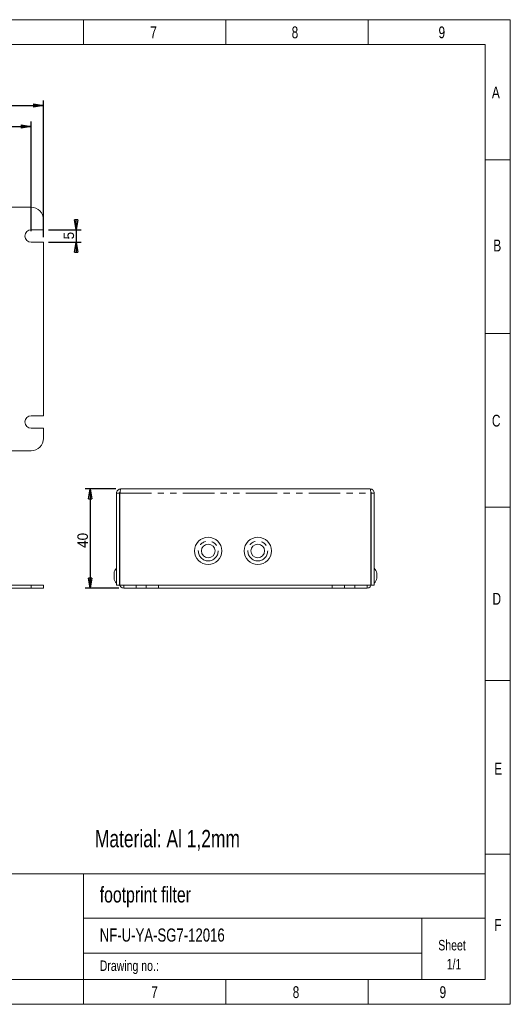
# Model space of a CAD drawing. Header units: millimetres. Extents: x 0 to 292, y 0 to 204.
# Tile 3 of 3: x 193 to 292, y 5 to 204. Entities that reach past the tile are written whole.
import ezdxf

# ---------------------------------------------------------------- set-up
doc = ezdxf.new("R2010")
doc.units = ezdxf.units.MM
doc.linetypes.add('PHANTOM', pattern=[12.7, 6.35, -1.27, 1.27, -1.27, 1.27, -1.27])
doc.layers.add('FORMAT', color=179, linetype='Continuous')
doc.layers.add('SLD-0', color=179, linetype='Continuous')
doc.styles.add('SLDTEXTSTYLE0', font='TXT', dxfattribs={"width": 0.75})
doc.styles.add('SLDTEXTSTYLE1', font='TXT', dxfattribs={"width": 0.96})
doc.dimstyles.new('SLDDIMSTYLE0', dxfattribs={"dimtxt": 2.116667, "dimasz": 3.302, "dimexe": 0, "dimexo": 0.0625, "dimgap": 0.529167, "dimtad": 1, "dimdec": 0, "dimlfac": 2, "dimrnd": 1e-09, "dimzin": 12, "dimdsep": 46, "dimtxsty": 'SLDTEXTSTYLE0', "dimblk1": 'NONE', "dimblk2": 'NONE', "dimsah": 1, "dimcen": 0.09, "dimadec": 0, "dimazin": 3, "dimtfac": 1, "dimtofl": 0, "dimtmove": 0, "dimatfit": 3, "dimldrblk": 'NONE', "dimfxl": 1, "dimfrac": 2, "dimtolj": 1, "dimtzin": 12, "dimarcsym": 0})

# ---------------------------------------------------------------- blocks, each defined once
blk = doc.blocks.new('_D')
at = {"layer": 'FORMAT'}
for p, q in [((212.77, 109.23), (206.6, 109.23)), ((207.27, 107.23), (207.6, 109.23)), ((207.6, 109.23), (207.94, 107.23)), ((207.6, 109.23), (207.6, 107.23)), ((207.6, 109.23), (207.6, 89.23)), ((207.27, 107.23), (207.94, 107.23)), ((207.6, 89.23), (207.27, 91.23)), ((207.94, 91.23), (207.27, 91.23)), ((207.94, 91.23), (207.6, 89.23)), ((207.6, 89.23), (207.6, 91.23)), ((213.37, 89.23), (206.6, 89.23))]:
    blk.add_line(p, q, dxfattribs=at)
at = {"layer": 'FORMAT', "insert": (205.03, 97.35), "char_height": 2.117, "attachment_point": 1, "rotation": 90, "style": 'SLDTEXTSTYLE1'}
blk.add_mtext('40', dxfattribs=at)
blk = doc.blocks.new('_None')
blk = doc.blocks.new('_D_2')
at = {"layer": 'FORMAT'}
for p, q in [((85.7, 161.24), (85.7, 183.33)), ((195.7, 161.24), (195.7, 183.33)), ((85.7, 182.33), (87.7, 182.67)), ((87.7, 182), (85.7, 182.33)), ((85.7, 182.33), (87.7, 182.33)), ((85.7, 182.33), (195.7, 182.33)), ((87.7, 182), (87.7, 182.67)), ((193.7, 182.67), (195.7, 182.33)), ((193.7, 182.67), (193.7, 182)), ((195.7, 182.33), (193.7, 182)), ((195.7, 182.33), (193.7, 182.33))]:
    blk.add_line(p, q, dxfattribs=at)
at = {"layer": 'FORMAT', "insert": (140.27, 184.9), "char_height": 2.117, "attachment_point": 1, "style": 'SLDTEXTSTYLE1'}
blk.add_mtext('220', dxfattribs=at)
blk = doc.blocks.new('_D_3')
at = {"layer": 'FORMAT'}
for p, q in [((83.2, 164.54), (83.2, 187.55)), ((83.2, 186.55), (85.2, 186.89)), ((85.2, 186.22), (85.2, 186.89)), ((196.2, 186.89), (198.2, 186.55)), ((196.2, 186.89), (196.2, 186.22)), ((198.2, 159.99), (198.2, 187.55)), ((85.2, 186.22), (83.2, 186.55)), ((83.2, 186.55), (85.2, 186.55)), ((83.2, 186.55), (198.2, 186.55)), ((198.2, 186.55), (196.2, 186.22)), ((198.2, 186.55), (196.2, 186.55))]:
    blk.add_line(p, q, dxfattribs=at)
at = {"layer": 'FORMAT', "insert": (140.27, 189.12), "char_height": 2.117, "attachment_point": 1, "style": 'SLDTEXTSTYLE1'}
blk.add_mtext('230', dxfattribs=at)
blk = doc.blocks.new('_D_4')
at = {"layer": 'FORMAT'}
for p, q in [((204.8, 161.49), (204.47, 163.49)), ((205.14, 163.49), (204.47, 163.49)), ((205.14, 163.49), (204.8, 161.49)), ((204.8, 161.49), (204.8, 163.49)), ((204.8, 161.49), (204.8, 163.49)), ((199.2, 161.49), (205.8, 161.49)), ((204.8, 161.49), (204.8, 158.99)), ((199.2, 158.99), (205.8, 158.99)), ((204.47, 156.99), (204.8, 158.99)), ((204.8, 158.99), (205.14, 156.99)), ((204.8, 158.99), (204.8, 156.99)), ((204.8, 158.99), (204.8, 156.99)), ((204.47, 156.99), (205.14, 156.99))]:
    blk.add_line(p, q, dxfattribs=at)
at = {"layer": 'FORMAT', "insert": (202.23, 159.57), "char_height": 2.12, "attachment_point": 1, "rotation": 90, "style": 'SLDTEXTSTYLE1'}
blk.add_mtext('5', dxfattribs=at)
blk = doc.blocks.new('SW_NOTE_1')
at = {"color": 0, "linetype": 'Continuous', "lineweight": 0, "char_height": 2.117, "attachment_point": 2, "style": 'SLDTEXTSTYLE0'}
for s, insert in [('Sheet', (3.8, 2.73)), ('1/1', (4.2, -1.09))]:
    blk.add_mtext(s, dxfattribs=dict(at, insert=insert))

msp = doc.modelspace()

# ---------------------------------------------------------------- linework, layer by layer
at = {"color": 8, "linetype": 'Continuous', "lineweight": 18}
for p, q in [((5.4194, 203.8748), (292.3637, 203.8748)), ((206.2637, 203.8748), (206.2637, 198.8748)), ((234.9637, 203.8748), (234.9637, 198.8748)), ((263.6637, 203.8748), (263.6637, 198.8748)), ((292.3637, 203.8748), (292.3637, 5.3041)), ((10.4861, 198.8748), (287.2969, 198.8748)), ((287.2969, 10.3041), (287.2969, 198.8748)), ((287.2969, 175.5943), (292.3637, 175.5943)), ((287.2969, 140.5943), (292.3637, 140.5943)), ((287.2969, 105.5943), (292.3637, 105.5943)), ((287.2969, 70.5943), (292.3637, 70.5943)), ((287.2969, 35.5943), (292.3637, 35.5943)), ((10.4861, 31.6276), (287.2969, 31.6276)), ((206.2554, 31.6276), (206.2554, 10.3041)), ((206.2554, 22.6741), (287.2969, 22.6741)), ((274.5103, 22.6741), (274.5103, 10.3041)), ((206.2554, 15.6168), (274.5103, 15.6168)), ((10.4861, 10.3041), (287.2969, 10.3041)), ((206.2637, 10.3041), (206.2637, 5.3041)), ((234.9637, 10.3041), (234.9637, 5.3041)), ((263.6637, 10.3041), (263.6637, 5.3041)), ((5.4194, 5.3041), (292.3637, 5.3041))]:
    msp.add_line(p, q, dxfattribs=at)
at = {"layer": 'SLD-0', "color": 179, "linetype": 'Continuous', "lineweight": 18}
for p, q in [((195.7009, 166.0425), (189.2009, 166.0425)), ((198.2009, 161.4925), (198.2009, 163.5425)), ((198.2009, 161.4925), (195.7009, 161.4925)), ((195.7009, 158.9925), (198.2009, 158.9925)), ((198.2009, 123.9925), (198.2009, 158.9925)), ((198.2009, 123.9925), (195.7009, 123.9925)), ((195.7009, 121.4925), (198.2009, 121.4925)), ((198.2009, 119.4425), (198.2009, 121.4925)), ((189.2009, 116.9425), (195.7009, 116.9425)), ((213.7703, 109.2323), (264.0703, 109.2323)), ((212.9203, 89.8323), (212.9203, 108.3823)), ((212.9203, 108.3823), (213.5203, 108.3823)), ((213.5203, 108.3823), (213.5203, 89.8323)), ((213.6087, 108.3823), (213.6087, 89.8323)), ((264.2319, 108.3823), (264.2319, 89.8323)), ((264.9203, 108.3823), (264.3203, 108.3823)), ((264.3203, 108.3823), (264.3203, 89.8323)), ((264.9203, 108.3823), (264.9203, 89.8323)), ((213.5203, 93.8323), (213.6087, 93.8323)), ((264.3203, 93.8323), (264.2319, 93.8323)), ((212.4203, 92.2323), (212.4203, 91.2323)), ((265.4203, 91.2323), (265.4203, 92.2323)), ((189.2009, 89.8323), (195.7009, 89.8323)), ((195.7009, 89.8323), (198.2009, 89.8323)), ((198.2009, 89.8323), (198.2009, 89.2323)), ((213.5203, 89.8323), (212.9203, 89.8323)), ((214.3703, 89.8323), (213.6087, 89.8323)), ((214.3703, 89.2323), (214.3703, 89.8323)), ((214.3703, 89.8323), (216.8703, 89.8323)), ((216.8703, 89.8323), (218.9203, 89.8323)), ((218.9203, 89.2323), (218.9203, 89.8323)), ((221.4203, 89.8323), (218.9203, 89.8323)), ((221.4203, 89.2323), (221.4203, 89.8323)), ((221.4203, 89.8323), (256.4203, 89.8323)), ((256.4203, 89.2323), (256.4203, 89.8323)), ((258.9203, 89.8323), (256.4203, 89.8323)), ((258.9203, 89.2323), (258.9203, 89.8323)), ((258.9203, 89.8323), (260.9703, 89.8323)), ((260.9703, 89.8323), (263.4703, 89.8323)), ((263.4703, 89.8323), (263.4703, 89.2323)), ((264.2319, 89.8323), (263.4703, 89.8323)), ((264.3203, 89.8323), (264.9203, 89.8323)), ((187.7009, 89.2323), (195.7009, 89.2323)), ((198.2009, 89.2323), (195.7009, 89.2323)), ((216.8703, 89.2323), (214.3703, 89.2323)), ((216.8703, 89.2323), (218.9203, 89.2323)), ((221.4203, 89.2323), (218.9203, 89.2323)), ((221.4203, 89.2323), (256.4203, 89.2323)), ((258.9203, 89.2323), (256.4203, 89.2323)), ((258.9203, 89.2323), (260.9703, 89.2323)), ((263.4703, 89.2323), (260.9703, 89.2323))]:
    msp.add_line(p, q, dxfattribs=at)
at = {"layer": 'SLD-0', "color": 8, "linetype": 'PHANTOM', "lineweight": 18}
for p, q in [((213.6087, 108.3823), (264.2319, 108.3823)), ((195.7009, 89.2323), (195.7009, 89.8323)), ((213.6087, 90.0823), (213.5203, 90.0823)), ((216.8703, 89.8323), (216.8703, 89.2323)), ((260.9703, 89.2323), (260.9703, 89.8323)), ((264.2319, 90.0823), (264.3203, 90.0823))]:
    msp.add_line(p, q, dxfattribs=at)
at = {"layer": 'SLD-0', "color": 179, "linetype": 'Continuous', "lineweight": 18}
for centre, radius in [((231.4203, 96.7323), 2.75), ((241.4203, 96.7323), 2.75), ((231.4203, 96.7323), 1.375), ((241.4203, 96.7323), 1.375)]:
    msp.add_circle(centre, radius, dxfattribs=at)
at = {"layer": 'SLD-0', "color": 8, "linetype": 'PHANTOM', "lineweight": 18}
for centre in [(231.4203, 96.7323), (241.4203, 96.7323)]:
    msp.add_circle(centre, 2, dxfattribs=at)
at = {"layer": 'SLD-0', "color": 179, "linetype": 'Continuous', "lineweight": 18}
for centre, radius, start, end in [((195.7009, 163.5425), 2.5, 0, 90), ((195.7009, 160.2425), 1.25, 90, 270), ((195.7009, 122.7425), 1.25, 90, 270), ((195.7009, 119.4425), 2.5, 270, 0), ((214.0254, 92.0547), 1.615, 133.183179, 173.686718), ((263.8151, 92.0547), 1.615, 6.313282, 46.816821), ((214.0254, 91.4099), 1.615, 186.313282, 226.816821), ((214.3703, 90.0823), 0.85, 180, 270), ((263.4703, 90.0823), 0.85, 270, 0), ((263.8151, 91.4099), 1.615, 313.183179, 353.686718)]:
    msp.add_arc(centre, radius, start, end, dxfattribs=at)
for points in [[(213.7703, 109.2323), (213.6589, 109.2195), (213.4361, 109.194), (213.1552, 108.9974), (212.9586, 108.7164), (212.933, 108.4937), (212.9203, 108.3823)], [(213.6087, 108.3823), (213.6221, 108.4937), (213.6491, 108.7164), (213.6895, 108.9974), (213.7299, 109.194), (213.7568, 109.2195), (213.7703, 109.2323)], [(264.0703, 109.2323), (264.0837, 109.2195), (264.1107, 109.194), (264.1511, 108.9974), (264.1915, 108.7164), (264.2184, 108.4937), (264.2319, 108.3823)], [(264.9203, 108.3823), (264.9075, 108.4937), (264.8819, 108.7164), (264.6854, 108.9974), (264.4044, 109.194), (264.1816, 109.2195), (264.0703, 109.2323)]]:
    msp.add_open_spline(points, degree=3, dxfattribs=at)
for points, knots in [([(213.634, 108.5861), (213.6199, 108.5778), (213.5778, 108.5528), (213.5322, 108.4795), (213.5242, 108.4147), (213.5203, 108.3823)], [0, 0, 0, 0, 0.19972059, 0.59986029, 1, 1, 1, 1]), ([(264.3203, 108.3823), (264.3163, 108.4147), (264.3084, 108.4795), (264.2628, 108.5528), (264.2206, 108.5778), (264.2066, 108.5861)], [0, 0, 0, 0, 0.40013971, 0.80027941, 1, 1, 1, 1])]:
    msp.add_open_spline(points, degree=3, knots=knots, dxfattribs=at)

# ---------------------------------------------------------------- block references
at = {"color": 7, "linetype": 'Continuous', "lineweight": 0}
msp.add_blockref('SW_NOTE_1', (276.8069, 15.5605), dxfattribs=at)

# ---------------------------------------------------------------- texts
at = {"color": 8, "linetype": 'Continuous', "lineweight": 0, "char_height": 2.3813, "attachment_point": 1, "style": 'SLDTEXTSTYLE0'}
for s, insert in [('8', (248.2542, 202.5124)), ('9', (277.8787, 202.5124)), ('7', (219.7148, 202.5124)), ('A', (288.6521, 190.3948)), ('B', (288.9461, 159.5151)), ('C', (288.6521, 124.2023)), ('D', (288.7722, 88.2808)), ('E', (289.1396, 54.0047)), ('F', (289.1396, 22.4893)), ('7', (219.9227, 8.9481)), ('8', (248.4622, 8.9481)), ('9', (278.0867, 8.9481))]:
    msp.add_mtext(s, dxfattribs=dict(at, insert=insert))
at = {"color": 7, "linetype": 'Continuous', "lineweight": 0, "attachment_point": 1, "style": 'SLDTEXTSTYLE0'}
for s, insert, char_height in [('footprint filter', (209.5342, 29.0147), 3.175), ('NF-U-YA-SG7-12016', (209.5342, 20.5947), 2.645833), ('Drawing no.:', (209.5342, 14.1446), 2.116667)]:
    msp.add_mtext(s, dxfattribs=dict(at, insert=insert, char_height=char_height))
at = {"layer": 'FORMAT', "color": 7, "insert": (208.5614, 40.4687), "char_height": 3.5, "attachment_point": 1, "style": 'SLDTEXTSTYLE0'}
msp.add_mtext('Material: Al 1,2mm', dxfattribs=at)

# ---------------------------------------------------------------- dimensions: what is measured, and where the dimension line sits
at = {"layer": 'FORMAT'}
for base, p1, p2, picture, middle in [((83.2009, 186.5521), (198.2009, 158.9925), (83.2009, 163.5425), '_D_3', (142.6118, 186.5521)), ((85.7009, 182.332), (195.7009, 160.2425), (85.7009, 160.2425), '_D_2', (142.6118, 182.332))]:
    dim = msp.add_linear_dim(base=base, p1=p1, p2=p2, dimstyle='SLDDIMSTYLE0', dxfattribs=at)
    dim.commit()
    dim.dimension.update_dxf_attribs({"geometry": picture, "text_midpoint": middle, "dimtype": 160})
for base, p1, p2, picture, middle in [((204.8025, 161.4925), (198.2009, 158.9925), (198.2009, 161.4925), '_D_4', (204.8025, 160.35)), ((207.6023, 109.2323), (214.3703, 89.2323), (213.7703, 109.2323), '_D', (207.6023, 98.9119))]:
    dim = msp.add_linear_dim(base=base, p1=p1, p2=p2, angle=90, dimstyle='SLDDIMSTYLE0', dxfattribs=at)
    dim.commit()
    dim.dimension.update_dxf_attribs({"geometry": picture, "text_midpoint": middle, "dimtype": 160})

doc.saveas('drawing.dxf')
